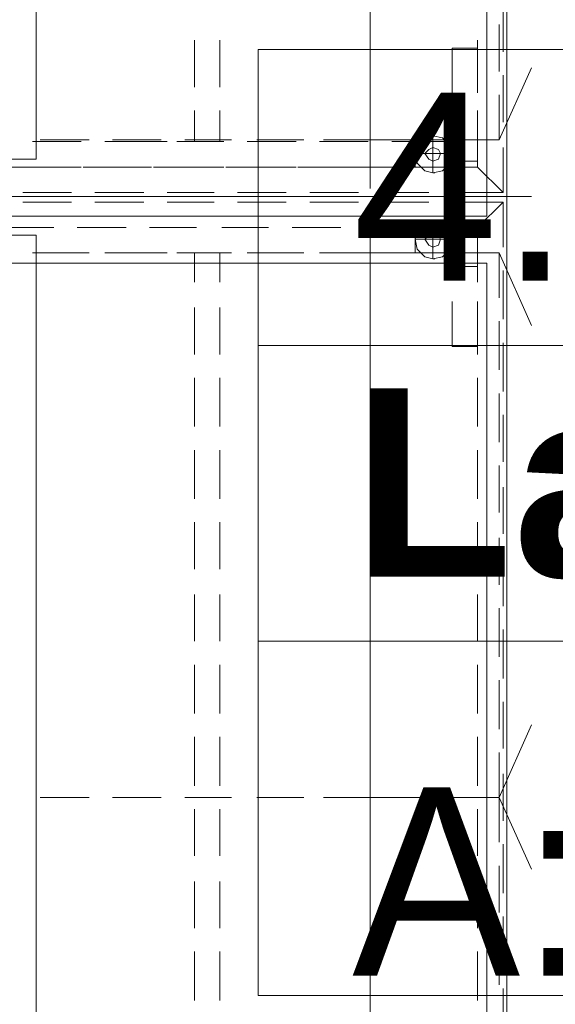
# Model space of a CAD drawing. Header units: millimetres. Extents: x 82175 to 237000, y 24756 to 471700.
# Tile 19 of 256: x 113677 to 114246, y 92839 to 93885. Entities that reach past the tile are written whole.
import ezdxf

# ---------------------------------------------------------------- set-up
doc = ezdxf.new("R2010")
doc.units = ezdxf.units.MM
doc.layers.add('- strefy pomieszczeń', color=8, linetype='Continuous')
doc.layers.add('2D - Rysunki i Obrazki', color=8, linetype='Continuous')
doc.styles.add('STYL_AUTOMATYCZNY_1', font='arial.ttf')
doc.styles.add('STYL_AUTOMATYCZNY_2', font='arial.ttf')
doc.styles.add('STYL_AUTOMATYCZNY_6', font='txt')

msp = doc.modelspace()

# ---------------------------------------------------------------- linework, layer by layer
at = {"layer": '- strefy pomieszczeń', "color": 8, "linetype": 'Continuous', "lineweight": 13, "ltscale": 100}
for p, q in [((113930.1, 93853.5), (115989.3, 93853.5)), ((113930.1, 93539.2), (113930.1, 93853.5)), ((115989.3, 93539.2), (113930.1, 93539.2)), ((113930.1, 93539.2), (115989.3, 93539.2)), ((113930.1, 93224.9), (113930.1, 93539.2)), ((115989.3, 93224.9), (113930.1, 93224.9)), ((113930.1, 93224.9), (115989.3, 93224.9)), ((113930.1, 92848.4), (113930.1, 93224.9)), ((115989.3, 92848.4), (113930.1, 92848.4))]:
    msp.add_line(p, q, dxfattribs=at)
at = {"layer": '2D - Rysunki i Obrazki', "color": 8, "linetype": 'Continuous', "lineweight": 13, "ltscale": 100, "flags": 128}
for points in [[(114194.4, 94970.7), (114194.4, 93697.5), (113445.9, 93697.5), (113445.9, 94970.7)], [(114194.4, 94970.7), (114194.4, 93697.5), (113445.9, 93697.5), (113445.9, 94970.7)], [(114194.4, 93697.5), (114194.4, 94970.7), (113445.9, 94970.7), (113445.9, 93697.5)], [(114194.4, 94970.7), (114194.4, 93697.5), (113445.9, 93697.5), (113445.9, 94970.7)], [(114194.4, 94970.7), (114194.4, 93697.5), (113445.9, 93697.5), (113445.9, 94970.7)], [(114194.4, 93697.5), (114194.4, 94970.7), (113445.9, 94970.7), (113445.9, 93697.5)], [(114194.4, 94970.7), (114194.4, 93697.5), (113445.9, 93697.5), (113445.9, 94970.7)], [(113445.9, 93848.9), (113472.8, 93848.9), (113582.7, 93736.9), (113694.7, 93736.9), (113694.7, 94931.3), (113582.7, 94931.3), (113472.8, 94819.3), (113445.9, 94819.3), (113445.9, 94970.7)], [(114173.2, 94876.4), (114173.2, 93676.4), (113423.2, 93676.4), (113423.2, 94876.4)], [(114096.9, 93755.6), (114096.9, 93728.6), (114136.3, 93728.6), (114136.3, 93755.6)], [(114115.6, 93734.9), (114121.8, 93736.9), (114123.9, 93743.1), (114121.8, 93747.3), (114115.6, 93749.4), (114111.5, 93747.3), (114107.3, 93743.1), (114111.5, 93736.9)], [(114194.4, 93697.5), (114194.4, 92422.3), (113445.9, 92422.3), (113445.9, 93697.5)], [(114194.4, 93697.5), (114194.4, 92422.3), (113445.9, 92422.3), (113445.9, 93697.5)], [(114194.4, 92422.3), (114194.4, 93697.5), (113445.9, 93697.5), (113445.9, 92422.3)], [(114194.4, 93697.5), (114194.4, 92422.3), (113445.9, 92422.3), (113445.9, 93697.5)], [(114194.4, 93697.5), (114194.4, 92422.3), (113445.9, 92422.3), (113445.9, 93697.5)], [(114194.4, 92422.3), (114194.4, 93697.5), (113445.9, 93697.5), (113445.9, 92422.3)], [(114194.4, 93697.5), (114194.4, 92422.3), (113445.9, 92422.3), (113445.9, 93697.5)], [(113445.9, 92573.7), (113472.8, 92573.7), (113582.7, 92461.7), (113694.7, 92461.7), (113694.7, 93656.1), (113582.7, 93656.1), (113472.8, 93544.1), (113445.9, 93544.1), (113445.9, 93697.5)], [(114096.9, 93664.3), (114096.9, 93637.4), (114136.3, 93637.4), (114136.3, 93664.3)], [(114115.6, 93643.6), (114121.8, 93645.7), (114123.9, 93651.9), (114121.8, 93656.1), (114115.6, 93660.2), (114111.5, 93656.1), (114107.3, 93651.9), (114111.5, 93645.7)], [(114173.2, 93626.4), (114173.2, 92426.4), (113423.2, 92426.4), (113423.2, 93626.4)]]:
    msp.add_lwpolyline(points, close=True, dxfattribs=at)
for points in [[(114049.3, 94383.9), (114049.3, 93705.8)], [(114190.3, 93902.8), (114190.3, 93851)], [(114186.1, 93880), (114186.1, 93830.2)], [(113862.6, 93813.6), (113862.6, 93863.4)], [(113889.6, 93863.4), (113889.6, 93813.6)], [(114163.3, 93813.6), (114163.3, 93863.4)], [(114136.3, 93855.1), (114163.3, 93855.1)], [(114136.3, 93807.4), (114136.3, 93855.1)], [(114163.3, 93855.1), (114163.3, 93807.4)], [(114186.1, 93757.7), (114220.5, 93834)], [(114190.3, 93826.1), (114190.3, 93776.3)], [(114186.1, 93805.4), (114186.1, 93757.7), (114157.1, 93757.7)], [(113862.6, 93755.6), (113862.6, 93788.8)], [(113889.6, 93788.8), (113889.6, 93755.6)], [(114163.3, 93728.6), (114163.3, 93788.8)], [(114136.3, 93734.9), (114136.3, 93782.5)], [(114163.3, 93782.5), (114163.3, 93734.9)], [(113690.5, 93755.6), (113742.4, 93755.6)], [(113750.7, 93757.7), (113698.8, 93757.7)], [(113767.3, 93755.6), (113817, 93755.6)], [(113827.4, 93757.7), (113775.5, 93757.7)], [(113833.6, 93755.6), (113806.6, 93755.6)], [(113844, 93755.6), (113893.7, 93755.6)], [(113902, 93757.7), (113852.3, 93757.7)], [(113918.6, 93755.6), (113970.5, 93755.6)], [(113978.8, 93757.7), (113929, 93757.7)], [(113995.3, 93755.6), (114047.2, 93755.6)], [(114186.1, 93757.7), (113999.5, 93757.7)], [(114055.5, 93757.7), (114003.6, 93757.7)], [(114072.1, 93755.6), (114109.4, 93755.6)], [(114132.2, 93757.7), (114080.4, 93757.7)], [(114096.9, 93743.1), (114115.6, 93743.1), (114115.6, 93761.8)], [(114115.6, 93761.8), (114107.3, 93759.7), (114099, 93751.4), (114096.9, 93743.1), (114099, 93732.8)], [(114136.3, 93728.6), (114136.3, 93755.6), (114109.4, 93755.6)], [(114115.6, 93761.8), (114126, 93759.7), (114134.3, 93751.4), (114136.3, 93743.1), (114134.3, 93732.8)], [(114115.6, 93761.8), (114126, 93759.7), (114134.3, 93751.4), (114136.3, 93743.1), (114134.3, 93732.8)], [(114115.6, 93761.8), (114117.7, 93761.8)], [(114115.6, 93722.4), (114107.3, 93724.5), (114099, 93732.8), (114096.9, 93743.1), (114099, 93751.4)], [(114115.6, 93722.4), (114107.3, 93724.5), (114099, 93732.8), (114096.9, 93743.1), (114099, 93751.4)], [(114096.9, 93743.1), (114099, 93743.1)], [(114115.6, 93722.4), (114126, 93724.5), (114134.3, 93732.8), (114136.3, 93743.1), (114134.3, 93751.4)], [(114115.6, 93743.1), (114117.7, 93743.1)], [(114136.3, 93743.1), (114115.6, 93743.1), (114115.6, 93722.4)], [(114115.6, 93743.1), (114117.7, 93743.1)], [(114136.3, 93743.1), (114138.4, 93743.1)], [(114190.3, 93749.4), (114190.3, 93701.7)], [(114163.3, 93734.9), (114136.3, 93734.9)], [(113667.7, 93728.6), (113717.5, 93728.6)], [(113742.4, 93728.6), (113690.5, 93728.6)], [(113744.4, 93728.6), (113794.2, 93728.6)], [(113817, 93728.6), (113767.3, 93728.6)], [(113819.1, 93728.6), (113870.9, 93728.6)], [(113893.7, 93728.6), (113844, 93728.6)], [(113895.8, 93728.6), (113945.6, 93728.6)], [(113970.5, 93728.6), (113918.6, 93728.6)], [(113972.5, 93728.6), (114022.3, 93728.6)], [(114047.2, 93728.6), (113995.3, 93728.6)], [(114047.2, 93728.6), (114099, 93728.6)], [(114109.4, 93728.6), (114072.1, 93728.6)], [(114136.3, 93728.6), (114109.4, 93728.6)], [(114115.6, 93722.4), (114117.7, 93722.4)], [(114115.6, 93722.4), (114117.7, 93722.4)], [(114123.9, 93728.6), (114163.3, 93728.6)], [(114163.3, 93728.6), (114190.3, 93701.7)], [(114190.3, 93701.7), (114163.3, 93728.6)], [(113680.2, 93701.7), (113732, 93701.7)], [(113680.2, 93701.7), (113732, 93701.7)], [(113680.2, 93701.7), (113732, 93701.7)], [(113756.9, 93701.7), (113808.7, 93701.7)], [(113756.9, 93701.7), (113808.7, 93701.7)], [(113756.9, 93701.7), (113808.7, 93701.7)], [(113833.6, 93701.7), (113883.4, 93701.7)], [(113833.6, 93701.7), (113883.4, 93701.7)], [(113833.6, 93701.7), (113883.4, 93701.7)], [(113908.3, 93701.7), (113960.1, 93701.7)], [(113908.3, 93701.7), (113960.1, 93701.7)], [(113908.3, 93701.7), (113960.1, 93701.7)], [(113985, 93701.7), (114036.8, 93701.7)], [(113985, 93701.7), (114036.8, 93701.7)], [(113985, 93701.7), (114036.8, 93701.7)], [(114061.7, 93701.7), (114111.5, 93701.7)], [(114061.7, 93701.7), (114111.5, 93701.7)], [(114061.7, 93701.7), (114111.5, 93701.7)], [(114138.4, 93701.7), (114190.3, 93701.7)], [(114138.4, 93701.7), (114190.3, 93701.7)], [(114138.4, 93701.7), (114190.3, 93701.7), (114163.3, 93701.7)], [(114190.3, 93701.7), (114163.3, 93701.7)], [(113680.2, 93691.3), (113732, 93691.3)], [(113680.2, 93691.3), (113732, 93691.3)], [(113756.9, 93691.3), (113808.7, 93691.3)], [(113756.9, 93691.3), (113808.7, 93691.3)], [(113833.6, 93691.3), (113883.4, 93691.3)], [(113833.6, 93691.3), (113883.4, 93691.3)], [(113908.3, 93691.3), (113960.1, 93691.3)], [(113908.3, 93691.3), (113960.1, 93691.3)], [(113985, 93691.3), (114036.8, 93691.3)], [(113985, 93691.3), (114036.8, 93691.3)], [(114061.7, 93691.3), (114111.5, 93691.3)], [(114061.7, 93691.3), (114111.5, 93691.3)], [(114138.4, 93691.3), (114190.3, 93691.3)], [(114138.4, 93691.3), (114190.3, 93691.3)], [(114190.3, 93691.3), (114163.3, 93691.3)], [(114190.3, 93691.3), (114163.3, 93664.3)], [(114163.3, 93664.3), (114190.3, 93691.3)], [(114190.3, 93691.3), (114190.3, 93643.6)], [(114194.4, 93697.5), (114220.5, 93697.5)], [(114194.4, 93697.5), (114220.5, 93697.5)], [(114049.3, 93687.2), (114049.3, 93009.1)], [(114096.9, 93651.9), (114115.6, 93651.9), (114115.6, 93670.6)], [(114115.6, 93670.6), (114107.3, 93668.5), (114099, 93662.3), (114096.9, 93651.9), (114099, 93641.5)], [(114115.6, 93670.6), (114126, 93668.5), (114134.3, 93662.3), (114136.3, 93651.9), (114134.3, 93641.5)], [(114115.6, 93670.6), (114126, 93668.5), (114134.3, 93662.3), (114136.3, 93651.9), (114134.3, 93641.5)], [(114115.6, 93670.6), (114117.7, 93670.6)], [(113661.5, 93664.3), (113713.3, 93664.3)], [(113738.2, 93664.3), (113790.1, 93664.3)], [(113814.9, 93664.3), (113864.7, 93664.3)], [(113891.7, 93664.3), (113941.4, 93664.3)], [(113966.3, 93664.3), (114018.1, 93664.3)], [(114043, 93664.3), (114094.9, 93664.3)], [(114115.6, 93631.2), (114107.3, 93633.2), (114099, 93641.5), (114096.9, 93651.9), (114099, 93662.3)], [(114115.6, 93631.2), (114107.3, 93633.2), (114099, 93641.5), (114096.9, 93651.9), (114099, 93662.3)], [(114109.4, 93637.4), (114136.3, 93637.4), (114136.3, 93664.3), (114109.4, 93664.3)], [(114115.6, 93631.2), (114126, 93633.2), (114134.3, 93641.5), (114136.3, 93651.9), (114134.3, 93662.3)], [(114119.8, 93664.3), (114163.3, 93664.3)], [(114136.3, 93658.1), (114163.3, 93658.1)], [(114136.3, 93610.4), (114136.3, 93658.1)], [(114163.3, 93606.3), (114163.3, 93664.3)], [(114163.3, 93658.1), (114163.3, 93610.4)], [(114096.9, 93651.9), (114099, 93651.9)], [(114115.6, 93651.9), (114117.7, 93651.9)], [(114136.3, 93651.9), (114115.6, 93651.9), (114115.6, 93631.2)], [(114115.6, 93651.9), (114117.7, 93651.9)], [(114136.3, 93651.9), (114138.4, 93651.9)], [(113742.4, 93637.4), (113690.5, 93637.4)], [(113698.8, 93637.4), (113750.7, 93637.4)], [(113817, 93637.4), (113767.3, 93637.4)], [(113775.5, 93637.4), (113827.4, 93637.4)], [(113806.6, 93637.4), (113833.6, 93637.4)], [(113893.7, 93637.4), (113844, 93637.4)], [(113852.3, 93637.4), (113902, 93637.4)], [(113862.6, 93606.3), (113862.6, 93637.4)], [(113889.6, 93637.4), (113889.6, 93606.3)], [(113970.5, 93637.4), (113918.6, 93637.4)], [(113929, 93637.4), (113978.8, 93637.4)], [(114047.2, 93637.4), (113995.3, 93637.4)], [(114186.1, 93637.4), (113999.5, 93637.4)], [(114003.6, 93637.4), (114055.5, 93637.4)], [(114109.4, 93637.4), (114072.1, 93637.4)], [(114080.4, 93637.4), (114132.2, 93637.4)], [(114157.1, 93637.4), (114186.1, 93637.4), (114186.1, 93589.7)], [(114186.1, 93637.4), (114220.5, 93560.3)], [(114115.6, 93631.2), (114117.7, 93631.2)], [(114115.6, 93631.2), (114117.7, 93631.2)], [(114136.3, 93622.9), (114163.3, 93622.9)], [(114190.3, 93618.7), (114190.3, 93566.9)], [(114136.3, 93537.9), (114136.3, 93585.6)], [(114163.3, 93585.6), (114163.3, 93537.9)], [(113862.6, 93529.6), (113862.6, 93579.3)], [(113889.6, 93579.3), (113889.6, 93529.6)], [(114163.3, 93529.6), (114163.3, 93579.3)], [(114186.1, 93564.8), (114186.1, 93513)], [(114163.3, 93537.9), (114136.3, 93537.9)], [(114190.3, 93542), (114190.3, 93490.2)], [(113862.6, 93452.8), (113862.6, 93504.7)], [(113889.6, 93504.7), (113889.6, 93452.8)], [(114163.3, 93452.8), (114163.3, 93504.7)], [(114186.1, 93488.1), (114186.1, 93436.3)], [(114190.3, 93465.3), (114190.3, 93415.5)], [(113862.6, 93376.1), (113862.6, 93428)], [(113889.6, 93428), (113889.6, 93376.1)], [(114163.3, 93376.1), (114163.3, 93428)], [(114186.1, 93411.4), (114186.1, 93361.6)], [(114190.3, 93388.6), (114190.3, 93338.8)], [(113862.6, 93301.5), (113862.6, 93351.2)], [(113889.6, 93351.2), (113889.6, 93301.5)], [(114163.3, 93301.5), (114163.3, 93351.2)], [(114186.1, 93334.7), (114186.1, 93284.9)], [(114190.3, 93313.9), (114190.3, 93262.1)], [(113862.6, 93224.8), (113862.6, 93274.5)], [(113889.6, 93274.5), (113889.6, 93224.8)], [(114163.3, 93224.8), (114163.3, 93274.5)], [(114186.1, 93260), (114186.1, 93208.2)], [(114190.3, 93237.2), (114190.3, 93185.4)], [(113862.6, 93148), (113862.6, 93199.9)], [(113889.6, 93199.9), (113889.6, 93148)], [(114163.3, 93148), (114163.3, 93199.9)], [(114186.1, 93183.3), (114186.1, 93131.5)], [(114190.3, 93160.5), (114190.3, 93110.7)], [(114186.1, 93058.9), (114220.5, 93135.9)], [(113862.6, 93071.3), (113862.6, 93123.2)], [(113889.6, 93123.2), (113889.6, 93071.3)], [(114163.3, 93071.3), (114163.3, 93123.2)], [(114049.3, 93110.7), (114049.3, 92432.7)], [(114186.1, 93106.6), (114186.1, 93058.9), (114157.1, 93058.9)], [(114190.3, 93083.8), (114190.3, 93034)], [(113750.7, 93058.9), (113698.8, 93058.9)], [(113698.8, 93058.9), (113750.7, 93058.9)], [(113827.4, 93058.9), (113775.5, 93058.9)], [(113775.5, 93058.9), (113827.4, 93058.9)], [(113902, 93058.9), (113852.3, 93058.9)], [(113852.3, 93058.9), (113902, 93058.9)], [(113978.8, 93058.9), (113929, 93058.9)], [(113929, 93058.9), (113978.8, 93058.9)], [(114186.1, 93058.9), (113999.5, 93058.9)], [(114186.1, 93058.9), (113999.5, 93058.9)], [(114055.5, 93058.9), (114003.6, 93058.9)], [(114003.6, 93058.9), (114055.5, 93058.9)], [(114132.2, 93058.9), (114080.4, 93058.9)], [(114080.4, 93058.9), (114132.2, 93058.9)], [(114157.1, 93058.9), (114186.1, 93058.9), (114186.1, 93011.2)], [(114186.1, 93058.9), (114220.5, 92982.5)], [(113862.6, 92996.7), (113862.6, 93046.4)], [(113889.6, 93046.4), (113889.6, 92996.7)], [(114163.3, 92996.7), (114163.3, 93046.4)], [(114190.3, 93009.1), (114190.3, 92957.3)], [(114186.1, 92986.3), (114186.1, 92936.5)], [(113862.6, 92919.9), (113862.6, 92969.7)], [(113889.6, 92969.7), (113889.6, 92919.9)], [(114163.3, 92919.9), (114163.3, 92969.7)], [(114190.3, 92932.4), (114190.3, 92882.6)], [(114186.1, 92909.6), (114186.1, 92859.8)], [(113862.6, 92843.2), (113862.6, 92895.1)], [(113889.6, 92895.1), (113889.6, 92843.2)], [(114163.3, 92843.2), (114163.3, 92895.1)], [(114190.3, 92855.7), (114190.3, 92805.9)]]:
    msp.add_lwpolyline(points, dxfattribs=at)

# ---------------------------------------------------------------- texts
at = {"layer": '- strefy pomieszczeń', "color": 8, "linetype": 'Continuous', "lineweight": 13, "char_height": 200, "attachment_point": 1}
for s, insert, style in [('\\A1;{\\pql;\\pt0,100;\\fArial|b0|i0|c238|p0;\\W1.000000;4.10\\fArial|b0|i0|c238|p0;\\W1.000000;\\A1{\\H.66x;\\S^  ;}\\fArial|b0|i0|c238|p0;\\W1.000000;\\fArial|b0|i0|c238|p0;\\W1.000000;\\A1{\\H.66x;\\S^  ;}}', (114030.1, 93807.8), 'STYL_AUTOMATYCZNY_1'), ('\\A1;{\\pql;\\pt0,100;\\fArial|b1|i0|c238|p0;\\W1.000000;Lab. bio-chem\\fArial|b1|i0|c238|p0;\\W1.000000;\\A1{\\H.66x;\\S^  ;}\\fArial|b1|i0|c238|p0;\\W1.000000;\\fArial|b1|i0|c238|p0;\\W1.000000;\\A1{\\H.66x;\\S^  ;}}', (114030.1, 93493.5), 'STYL_AUTOMATYCZNY_2'), ('\\A1;{\\pql;\\pt0,500;\\fGeneva CE|b0|i0|c0|p0;\\W1.000000;A: 42,25\\fGeneva CE|b0|i0|c0|p0;\\W1.000000;\\A1{\\H.66x;\\S^  ;}\\fGeneva CE|b0|i0|c0|p0;\\W1.000000; m\\fGeneva CE|b0|i0|c0|p0;\\W1.000000;\\A1{\\H.66x;\\S2^  ;}}', (114030.1, 93128), 'STYL_AUTOMATYCZNY_6')]:
    msp.add_mtext(s, dxfattribs=dict(at, insert=insert, style=style))

doc.saveas('drawing.dxf')
